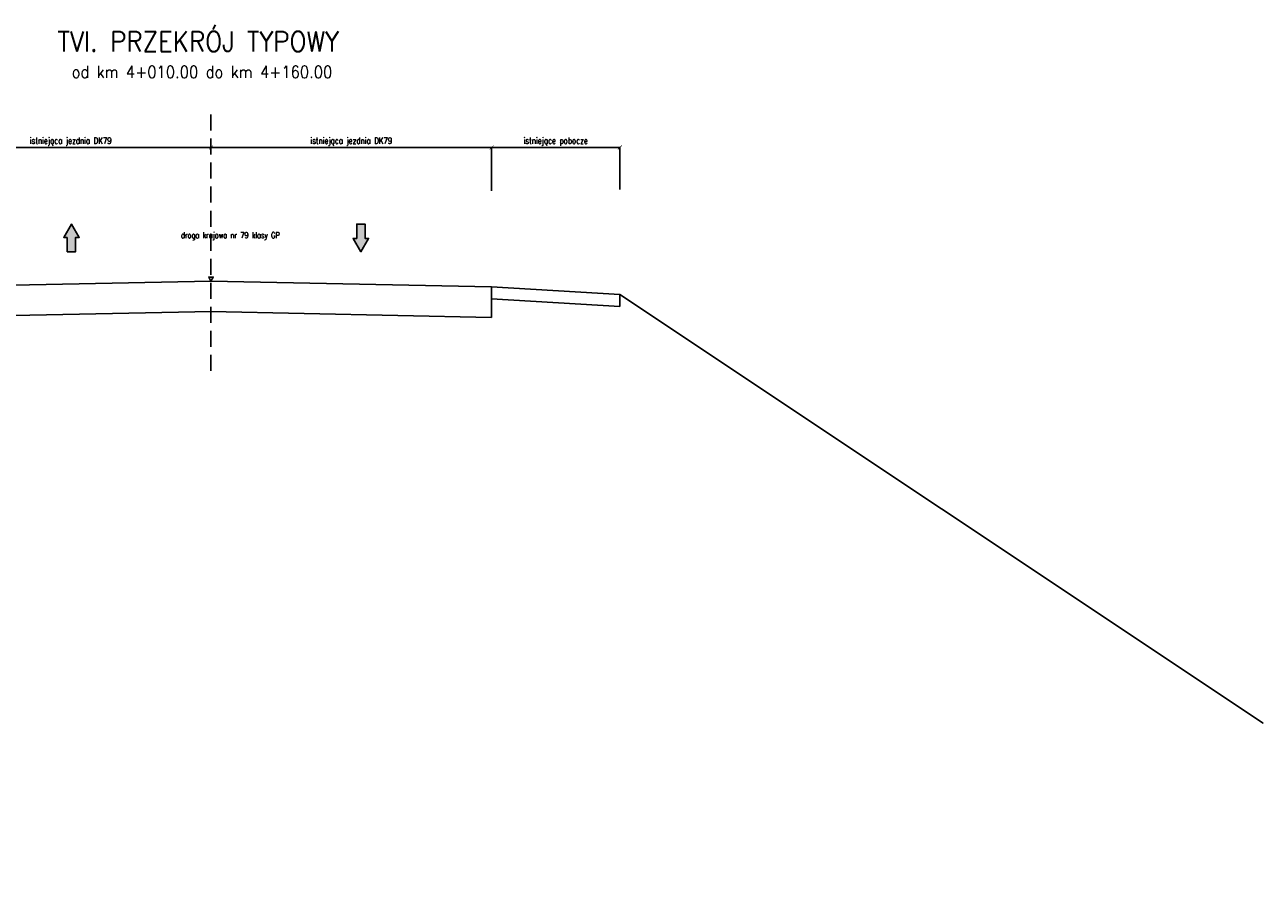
# Model space of a CAD drawing. Header units: metres. Extents: x 6562771 to 6588056, y 5578696 to 5581651.
# Tile 16 of 18: x 6576368 to 6577913, y 5580041 to 5581121. Entities that reach past the tile are written whole.
import ezdxf
from ezdxf.enums import TextEntityAlignment as Align

# ---------------------------------------------------------------- set-up
doc = ezdxf.new("R2010")
doc.units = ezdxf.units.M
doc.linetypes.add('DASHED', pattern=[0.75, 0.5, -0.25])
for name, color, linetype in [('pkonstr-0_50', 3, 'Continuous'), ('pkonstr-istn', 14, 'Continuous'), ('pkonstr-opisy', 2, 'Continuous'), ('pkonstr-wymiary', 1, 'Continuous')]:
    doc.layers.add(name, color=color, linetype=linetype)
doc.styles.add('Opisy', font='simplex.shx', dxfattribs={"width": 0.8})
doc.styles.add('wymiary', font='simplex.shx', dxfattribs={"width": 0.8})
doc.dimstyles.new('ddd$0', dxfattribs={"dimtxt": 8, "dimasz": 5, "dimexe": 0.5, "dimexo": 1, "dimgap": 2, "dimtad": 1, "dimdec": 0, "dimzin": 0, "dimdsep": 46, "dimtxsty": 'wymiary', "dimblk": 'ARCHTICK', "dimcen": 0, "dimclrd": 256, "dimclre": 256, "dimclrt": 256, "dimadec": 0, "dimazin": 0, "dimtfac": 1, "dimtdec": 0, "dimtmove": 1, "dimatfit": 3, "dimldrblk": 'DOT', "dimfxl": 1, "dimtolj": 1, "dimtzin": 0, "dimlwd": -1, "dimlwe": -1, "dimarcsym": 0})

# ---------------------------------------------------------------- blocks, each defined once
blk = doc.blocks.new('_ArchTick')
at = {"color": 0, "linetype": 'ByBlock', "const_width": 0.15}
blk.add_lwpolyline([(-0.5, -0.5), (0.5, 0.5)], dxfattribs=at)
blk = doc.blocks.new('*D115')
at = {"layer": 'Defpoints', "color": 0, "transparency": 16777216}
for p in [(6576600.1, 5580968.4), (6576600.1, 5580967.4), (6576250.1, 5580924.4)]:
    blk.add_point(p, dxfattribs=at)
at = {"layer": 'pkonstr-wymiary', "transparency": 16777216}
for p, q in [((6576250.1, 5580925.4), (6576250.1, 5580967.9)), ((6576250.1, 5580967.4), (6576600.1, 5580967.4)), ((6576600.1, 5580967.4), (6576600.1, 5580966.9))]:
    blk.add_line(p, q, dxfattribs=at)
at = {"layer": 'pkonstr-wymiary', "transparency": 16777216, "xscale": 5, "yscale": 5, "zscale": 5, "rotation": 180}
blk.add_blockref('_ArchTick', (6576250.1, 5580967.4), dxfattribs=at)
at = {"layer": 'pkonstr-wymiary', "transparency": 16777216, "xscale": 5, "yscale": 5, "zscale": 5}
blk.add_blockref('_ArchTick', (6576600.1, 5580967.4), dxfattribs=at)
at = {"layer": 'pkonstr-wymiary', "transparency": 16777216, "insert": (6576425.1, 5580974.7), "char_height": 8, "attachment_point": 5, "style": 'wymiary'}
blk.add_mtext('\\A1;istniejąca jezdnia DK79', dxfattribs=at)
blk = doc.blocks.new('_Dot')
at = {"color": 0, "linetype": 'ByBlock', "lineweight": -2}
blk.add_line((-0.5, 0), (-1, 0), dxfattribs=at)
at = {"color": 0, "linetype": 'ByBlock', "const_width": 0.5}
blk.add_lwpolyline([(-0.25, 0, 1), (0.25, 0, 1)], format="xyb", close=True, dxfattribs=at)
blk = doc.blocks.new('*D129')
at = {"layer": 'Defpoints', "color": 0, "transparency": 16777216}
for p in [(6576600.1, 5580968.4), (6576600.1, 5580967.4), (6576950.1, 5580924.4)]:
    blk.add_point(p, dxfattribs=at)
at = {"layer": 'pkonstr-wymiary', "transparency": 16777216}
for p, q in [((6576600.1, 5580967.4), (6576600.1, 5580966.9)), ((6576950.1, 5580967.4), (6576600.1, 5580967.4)), ((6576950.1, 5580925.4), (6576950.1, 5580967.9))]:
    blk.add_line(p, q, dxfattribs=at)
at = {"layer": 'pkonstr-wymiary', "transparency": 16777216, "xscale": 5, "yscale": 5, "zscale": 5, "rotation": 180}
blk.add_blockref('_ArchTick', (6576600.1, 5580967.4), dxfattribs=at)
at = {"layer": 'pkonstr-wymiary', "transparency": 16777216, "xscale": 5, "yscale": 5, "zscale": 5}
blk.add_blockref('_ArchTick', (6576950.1, 5580967.4), dxfattribs=at)
at = {"layer": 'pkonstr-wymiary', "transparency": 16777216, "insert": (6576775.1, 5580974.7), "char_height": 8, "attachment_point": 5, "style": 'wymiary'}
blk.add_mtext('\\A1;istniejąca jezdnia DK79', dxfattribs=at)
blk = doc.blocks.new('*D130')
at = {"layer": 'Defpoints', "color": 0, "transparency": 16777216}
for p in [(6577110.1, 5580967.4), (6576950.1, 5580912.3), (6577110.1, 5580914.1)]:
    blk.add_point(p, dxfattribs=at)
at = {"layer": 'pkonstr-wymiary', "transparency": 16777216}
for p, q in [((6576950.1, 5580913.3), (6576950.1, 5580967.9)), ((6576950.1, 5580967.4), (6577110.1, 5580967.4)), ((6577110.1, 5580915.1), (6577110.1, 5580967.9))]:
    blk.add_line(p, q, dxfattribs=at)
at = {"layer": 'pkonstr-wymiary', "transparency": 16777216, "xscale": 5, "yscale": 5, "zscale": 5, "rotation": 180}
blk.add_blockref('_ArchTick', (6576950.1, 5580967.4), dxfattribs=at)
at = {"layer": 'pkonstr-wymiary', "transparency": 16777216, "xscale": 5, "yscale": 5, "zscale": 5}
blk.add_blockref('_ArchTick', (6577110.1, 5580967.4), dxfattribs=at)
at = {"layer": 'pkonstr-wymiary', "transparency": 16777216, "insert": (6577030.1, 5580974.7), "char_height": 8, "attachment_point": 5, "style": 'wymiary'}
blk.add_mtext('\\A1;istniejące pobocze', dxfattribs=at)

msp = doc.modelspace()

# ---------------------------------------------------------------- hatches: boundary and pattern name
at = {"layer": 'pkonstr-0_50'}
for points in [[(6576420.8, 5580855.2), (6576420.8, 5580837.3), (6576431.3, 5580837.3), (6576431.3, 5580855.2), (6576435.7, 5580855.2), (6576426.1, 5580871.8), (6576416.5, 5580855.2)], [(6576781.8, 5580853.9), (6576781.8, 5580871.8), (6576792.2, 5580871.8), (6576792.2, 5580853.9), (6576796.6, 5580853.9), (6576787, 5580837.3), (6576777.4, 5580853.9)]]:
    msp.add_hatch(color=3, dxfattribs=at).paths.add_polyline_path(points)

# ---------------------------------------------------------------- linework, layer by layer
at = {"layer": 'pkonstr-0_50', "color": 3}
for points in [[(6576420.8, 5580855.2), (6576420.8, 5580837.3), (6576431.3, 5580837.3), (6576431.3, 5580855.2), (6576435.7, 5580855.2), (6576426.1, 5580871.8), (6576416.5, 5580855.2), (6576420.8, 5580855.2)], [(6576781.8, 5580853.9), (6576781.8, 5580871.8), (6576792.2, 5580871.8), (6576792.2, 5580853.9), (6576796.6, 5580853.9), (6576787, 5580837.3), (6576777.4, 5580853.9), (6576781.8, 5580853.9)]]:
    msp.add_lwpolyline(points, dxfattribs=at)
at = {"layer": 'pkonstr-istn'}
for p, q in [((6576600.9, 5580762.6), (6576250.1, 5580755.5)), ((6576599.4, 5580762.6), (6576950.1, 5580755.5))]:
    msp.add_line(p, q, dxfattribs=at)
at = {"layer": 'pkonstr-istn', "flags": 128}
for points in [[(6577912.5, 5580249), (6577912.5, 5580249), (6577110.1, 5580783.9), (6576950.1, 5580793.5), (6576600.1, 5580800.6), (6576250.1, 5580793.5), (6576107.1, 5580784.5), (6575107.1, 5580058.8), (6574071.2, 5580040.6)], [(6576950.1, 5580793.5), (6576950.1, 5580755.5)], [(6577110.1, 5580783.9), (6577110.1, 5580768.9)], [(6576950.1, 5580778.5), (6577110.1, 5580768.9)], [(6576950.1, 5580763.3), (6576950.1, 5580755.5)]]:
    msp.add_lwpolyline(points, dxfattribs=at)
at = {"layer": 'pkonstr-opisy'}
msp.add_lwpolyline([(6576600.1, 5580805.7), (6576603, 5580805.7), (6576600.1, 5580800.6), (6576597.2, 5580805.7)], close=True, dxfattribs=at)
at = {"layer": 'pkonstr-wymiary', "linetype": 'DASHED', "ltscale": 40}
msp.add_lwpolyline([(6576600.1, 5581008.6), (6576600.1, 5580680.9)], dxfattribs=at)

# ---------------------------------------------------------------- texts
at = {"layer": 'pkonstr-opisy', "color": 4, "style": 'Opisy', "width": 0.9}
msp.add_text('TVI. PRZEKRÓJ TYPOWY', height=25, rotation=360, dxfattribs=at).set_placement((6576584.2, 5581079.7), align=Align.BOTTOM_CENTER)
at = {"layer": 'pkonstr-opisy', "linetype": 'Continuous', "style": 'Opisy', "width": 0.9}
msp.add_text('od km 4+010.00 do km 4+160.00', height=15, rotation=360, dxfattribs=at).set_placement((6576426.3, 5581054.2))
at = {"layer": 'pkonstr-opisy', "style": 'Opisy', "width": 0.8}
msp.add_text('droga krajowa nr 79 klasy GP', height=7.5, dxfattribs=at).set_placement((6576685.8, 5580851.9), align=Align.BOTTOM_RIGHT)

# ---------------------------------------------------------------- dimensions: what is measured, and where the dimension line sits
at = {"layer": 'pkonstr-wymiary'}
for base, p1, p2, text, picture, middle in [((6576600.1, 5580967.4), (6576250.1, 5580924.4), (6576600.1, 5580968.4), 'istniejąca jezdnia DK79', '*D115', (6576425.1, 5580974.7)), ((6577110.1, 5580967.4), (6576950.1, 5580912.3), (6577110.1, 5580914.1), 'istniejące pobocze', '*D130', (6577030.1, 5580974.7))]:
    dim = msp.add_linear_dim(base=base, p1=p1, p2=p2, text=text, dimstyle='ddd$0', dxfattribs=at)
    dim.commit()
    dim.dimension.update_dxf_attribs({"geometry": picture, "text_midpoint": middle})
dim = msp.add_linear_dim(base=(6576600.1, 5580967.4), p1=(6576950.1, 5580924.4), p2=(6576600.1, 5580968.4), angle=180, text='istniejąca jezdnia DK79', dimstyle='ddd$0', dxfattribs=at)
dim.commit()
dim.dimension.update_dxf_attribs({"geometry": '*D129', "text_midpoint": (6576775.1, 5580974.7)})

doc.saveas('drawing.dxf')
